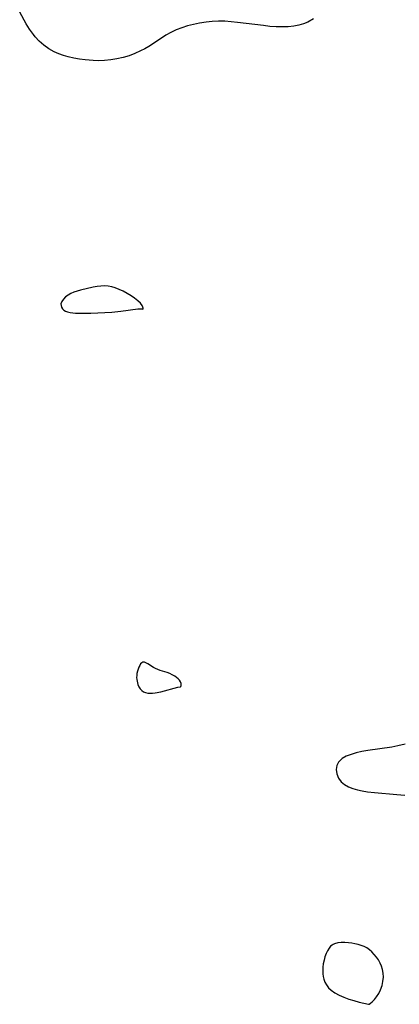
# Model space of a CAD drawing. Header units: inches. Extents: x 1073367 to 1082519, y 1569854 to 1574957.
# Tile 137 of 256: x 1075486 to 1075587, y 1574177 to 1574439. Entities that reach past the tile are written whole.
import ezdxf

# ---------------------------------------------------------------- set-up
doc = ezdxf.new("R2010")
doc.units = ezdxf.units.IN
doc.header["$MEASUREMENT"] = 0
doc.layers.add('CGG_CurvaNivelLidar_v1', color=7, linetype='Continuous', lineweight=30, true_color=0x008008)

msp = doc.modelspace()

# ---------------------------------------------------------------- linework, layer by layer
at = {"layer": 'CGG_CurvaNivelLidar_v1'}
for points in [[(1075563.8648, 1574439.1611, 65.5), (1075562.3748, 1574438.3316, 65.5), (1075561.1996, 1574437.867, 65.5), (1075559.9588, 1574437.5047, 65.5), (1075558.6651, 1574437.2494, 65.5), (1075557.1682, 1574437.0932, 65.5), (1075555.6318, 1574437.0475, 65.5), (1075553.9715, 1574437.0893, 65.5), (1075552.2907, 1574437.2048, 65.5), (1075550.5359, 1574437.3858, 65.5), (1075543.6246, 1574438.2679, 65.5), (1075541.9514, 1574438.4345, 65.5), (1075540.2845, 1574438.5432, 65.5), (1075538.6255, 1574438.5689, 65.5), (1075536.9607, 1574438.4895, 65.5), (1075535.308, 1574438.3143, 65.5), (1075533.5877, 1574438.0419, 65.5), (1075531.9855, 1574437.7098, 65.5), (1075530.4078, 1574437.303, 65.5), (1075528.8619, 1574436.8149, 65.5), (1075527.3633, 1574436.2381, 65.5), (1075525.9148, 1574435.5606, 65.5), (1075524.649, 1574434.8543, 65.5), (1075523.4195, 1574434.0841, 65.5), (1075520.124, 1574431.8909, 65.5), (1075519.032, 1574431.2466, 65.5), (1075517.9055, 1574430.6581, 65.5), (1075516.3911, 1574429.9844, 65.5), (1075514.8298, 1574429.4113, 65.5), (1075513.2304, 1574428.9375, 65.5), (1075511.5851, 1574428.5625, 65.5), (1075509.9706, 1574428.2981, 65.5), (1075508.3409, 1574428.1353, 65.5), (1075506.8174, 1574428.0801, 65.5), (1075505.291, 1574428.1079, 65.5), (1075503.1821, 1574428.266, 65.5), (1075501.6444, 1574428.4644, 65.5), (1075500.1245, 1574428.734, 65.5), (1075498.6308, 1574429.0818, 65.5), (1075497.374, 1574429.4525, 65.5), (1075496.1515, 1574429.8977, 65.5), (1075494.9722, 1574430.4278, 65.5), (1075493.5495, 1574431.2362, 65.5), (1075492.2159, 1574432.183, 65.5), (1075490.9792, 1574433.2556, 65.5), (1075489.8536, 1574434.4496, 65.5), (1075489.3992, 1574435.0112, 65.5), (1075488.4018, 1574436.4225, 65.5), (1075487.4886, 1574437.9069, 65.5), (1075485.773, 1574440.941, 65.5)], [(1075588.2066, 1574246.4298, 66), (1075586.283, 1574245.9685, 66), (1075584.678, 1574245.6621, 66), (1075578.3155, 1574244.7072, 66), (1075576.7319, 1574244.4395, 66), (1075575.232, 1574244.1106, 66), (1075573.8335, 1574243.7021, 66), (1075572.5732, 1574243.2018, 66), (1075571.4981, 1574242.5924, 66), (1075570.668, 1574241.8513, 66), (1075570.5675, 1574241.725, 66), (1075570.4858, 1574241.6114, 66), (1075570.0617, 1574240.7194, 66), (1075569.9074, 1574239.7375, 66), (1075570.0428, 1574238.5654, 66), (1075570.4914, 1574237.4254, 66), (1075571.2491, 1574236.3979, 66), (1075572.1137, 1574235.6816, 66), (1075573.1564, 1574235.0886, 66), (1075574.3386, 1574234.6103, 66), (1075575.5286, 1574234.2636, 66), (1075576.7905, 1574233.9919, 66), (1075578.1661, 1574233.7697, 66), (1075580.078, 1574233.5424, 66), (1075586.041, 1574233.0431, 66), (1075588.0914, 1574232.8418, 66)]]:
    msp.add_polyline3d(points, dxfattribs=at)
for points in [[(1075518.5, 1574362.0712, 66), (1075518.5747, 1574362.1333, 66), (1075518.5942, 1574362.2713, 66), (1075518.5137, 1574362.5924, 66), (1075518.3075, 1574362.9863, 66), (1075517.8377, 1574363.5886, 66), (1075517.1637, 1574364.2447, 66), (1075516.3262, 1574364.9186, 66), (1075515.3661, 1574365.5847, 66), (1075514.3294, 1574366.2174, 66), (1075513.263, 1574366.7909, 66), (1075512.2141, 1574367.2793, 66), (1075511.1812, 1574367.6709, 66), (1075510.2218, 1574367.9396, 66), (1075509.2597, 1574368.1282, 66), (1075508.2923, 1574368.2121, 66), (1075507.3144, 1574368.1722, 66), (1075506.3303, 1574368.0408, 66), (1075505.3398, 1574367.8567, 66), (1075501.9479, 1574367.1218, 66), (1075501.0462, 1574366.8622, 66), (1075500.1787, 1574366.5577, 66), (1075499.361, 1574366.2023, 66), (1075498.6137, 1574365.7865, 66), (1075497.9313, 1574365.2779, 66), (1075497.3731, 1574364.7117, 66), (1075496.9559, 1574364.0862, 66), (1075496.7462, 1574363.4436, 66), (1075496.7514, 1574362.9789, 66), (1075496.8849, 1574362.5361, 66), (1075497.1378, 1574362.1352, 66), (1075497.5068, 1574361.7911, 66), (1075497.9708, 1574361.5122, 66), (1075498.5112, 1574361.3016, 66), (1075499.1556, 1574361.1531, 66), (1075499.8544, 1574361.065, 66), (1075500.5954, 1574361.0158, 66), (1075502.6005, 1574360.9749, 66), (1075504.7007, 1574361.01, 66), (1075510.2231, 1574361.2756, 66), (1075512.6216, 1574361.4886, 66), (1075517.1758, 1574362.0926, 66), (1075517.8994, 1574362.1561, 66), (1075518.3575, 1574362.1505, 66)], [(1075528.5, 1574261.6839, 66), (1075528.6322, 1574261.7794, 66), (1075528.72, 1574262.026, 66), (1075528.7309, 1574262.2661, 66), (1075528.6862, 1574262.5478, 66), (1075528.5192, 1574262.975, 66), (1075528.2434, 1574263.3973, 66), (1075527.8944, 1574263.7835, 66), (1075527.4696, 1574264.1525, 66), (1075526.9848, 1574264.4941, 66), (1075526.3271, 1574264.8682, 66), (1075525.6416, 1574265.1829, 66), (1075524.967, 1574265.4356, 66), (1075523.0738, 1574266.048, 66), (1075521.8804, 1574266.5243, 66), (1075521.3255, 1574266.8032, 66), (1075519.7897, 1574267.7864, 66), (1075519.34, 1574268.0424, 66), (1075518.9203, 1574268.1992, 66), (1075518.5349, 1574268.2084, 66), (1075518.2134, 1574268.0512, 66), (1075517.9223, 1574267.7602, 66), (1075517.6588, 1574267.3691, 66), (1075517.4229, 1574266.9038, 66), (1075517.2175, 1574266.3838, 66), (1075517.0487, 1574265.8243, 66), (1075516.9261, 1574265.2366, 66), (1075516.8646, 1574264.7006, 66), (1075516.849, 1574264.1577, 66), (1075516.8811, 1574263.6153, 66), (1075516.9505, 1574263.15, 66), (1075517.0578, 1574262.6955, 66), (1075517.203, 1574262.2572, 66), (1075517.4729, 1574261.6751, 66), (1075517.8112, 1574261.1496, 66), (1075518.214, 1574260.6985, 66), (1075518.684, 1574260.3477, 66), (1075519.2112, 1574260.1237, 66), (1075519.7923, 1574259.9996, 66), (1075520.4123, 1574259.9532, 66), (1075521.0595, 1574259.9688, 66), (1075521.7506, 1574260.042, 66), (1075523.3164, 1574260.3529, 66), (1075527.8185, 1574261.543, 66)], [(1075578.5, 1574177.2878, 66), (1075578.6387, 1574177.3292, 66), (1075578.98, 1574177.5633, 66), (1075579.4636, 1574177.9711, 66), (1075580.0284, 1574178.5395, 66), (1075580.6131, 1574179.2575, 66), (1075581.1854, 1574180.1557, 66), (1075581.6787, 1574181.1703, 66), (1075582.0673, 1574182.2597, 66), (1075582.3283, 1574183.3792, 66), (1075582.4456, 1574184.5206, 66), (1075582.4076, 1574185.5918, 66), (1075582.2216, 1574186.5418, 66), (1075581.929, 1574187.4224, 66), (1075581.5498, 1574188.263, 66), (1075581.0967, 1574189.0661, 66), (1075580.583, 1574189.8284, 66), (1075580.0162, 1574190.5433, 66), (1075579.3987, 1574191.1999, 66), (1075578.7284, 1574191.7829, 66), (1075577.9991, 1574192.2716, 66), (1075577.2893, 1574192.6192, 66), (1075576.5085, 1574192.9152, 66), (1075575.6955, 1574193.1606, 66), (1075574.8617, 1574193.3614, 66), (1075574.017, 1574193.5199, 66), (1075573.1704, 1574193.6344, 66), (1075572.1772, 1574193.7067, 66), (1075571.212, 1574193.7003, 66), (1075570.2951, 1574193.5969, 66), (1075569.4519, 1574193.3684, 66), (1075569.0735, 1574193.1987, 66), (1075568.7771, 1574193.0216, 66), (1075568.3933, 1574192.7105, 66), (1075567.9893, 1574192.2424, 66), (1075567.5577, 1574191.5413, 66), (1075567.1975, 1574190.7507, 66), (1075566.8981, 1574189.8959, 66), (1075566.6547, 1574188.9967, 66), (1075566.4684, 1574188.0691, 66), (1075566.3468, 1574187.1261, 66), (1075566.3041, 1574186.1794, 66), (1075566.34, 1574185.4148, 66), (1075566.4433, 1574184.6629, 66), (1075566.6185, 1574183.9323, 66), (1075566.8962, 1574183.1777, 66), (1075567.269, 1574182.4709, 66), (1075567.8466, 1574181.6972, 66), (1075568.5587, 1574181.0055, 66), (1075569.5049, 1574180.3558, 66), (1075570.655, 1574179.7462, 66), (1075571.9354, 1574179.1868, 66), (1075573.2739, 1574178.6874, 66), (1075574.5996, 1574178.2584, 66), (1075575.9636, 1574177.8765, 66)]]:
    msp.add_polyline3d(points, close=True, dxfattribs=at)

doc.saveas('drawing.dxf')
